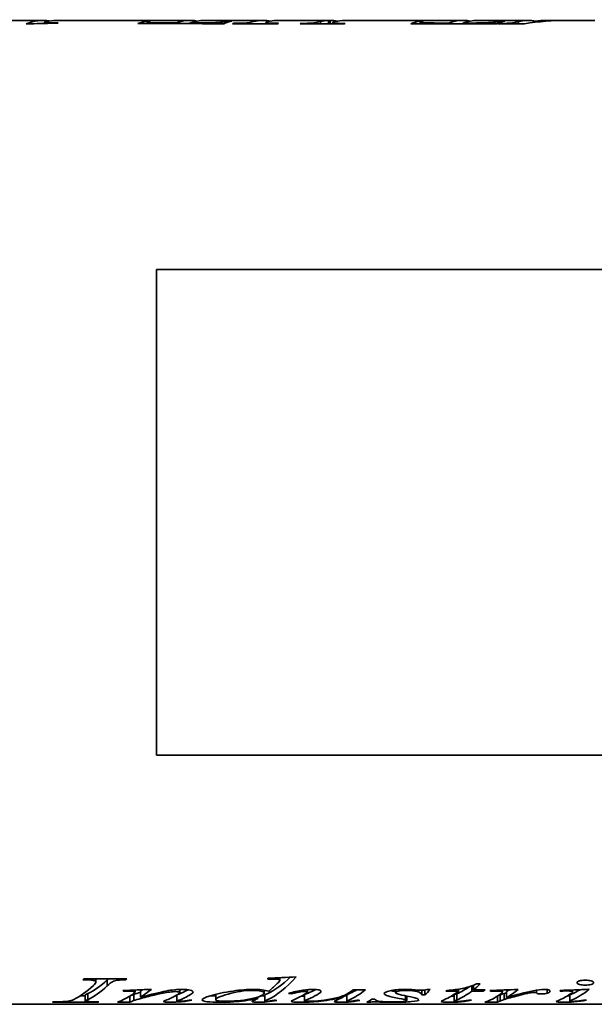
# Model space of a CAD drawing. Header units: millimetres. Extents: x 196 to 644, y 91 to 503.
# Tile 3 of 6: x 302 to 394, y 203 to 361. Entities that reach past the tile are written whole.
import ezdxf

# ---------------------------------------------------------------- set-up
doc = ezdxf.new("R2010")
doc.units = ezdxf.units.MM
doc.header["$LTSCALE"] = 2
doc.layers.add('Krawędzie widoczne(ISO)', color=7, linetype='Continuous', lineweight=35, true_color=0x262659)

msp = doc.modelspace()

# ---------------------------------------------------------------- linework, layer by layer
at = {"layer": 'Krawędzie widoczne(ISO)'}
for p, q in [((305.65, 361), (293.77, 361)), ((305.85, 360.51), (305.85, 360.7)), ((329.19, 361), (307.71, 361)), ((307.87, 360.57), (307.87, 360.63)), ((322.33, 360.88), (322.81, 360.88)), ((322.33, 360.48), (322.33, 360.88)), ((322.56, 360.48), (322.56, 360.76)), ((326.91, 360.48), (326.91, 360.59)), ((329.2, 360.48), (329.2, 360.59)), ((341.04, 361), (331.54, 361)), ((335.45, 360.88), (335.93, 360.88)), ((335.45, 360.76), (335.45, 360.88)), ((336.2, 360.47), (336.2, 360.53)), ((337.57, 360.47), (337.57, 360.55)), ((341.38, 360.47), (341.38, 360.64)), ((343.3, 360.99), (343.3, 361)), ((351.76, 361), (343.35, 361)), ((347.01, 360.47), (347.01, 360.53)), ((348.33, 360.47), (348.33, 360.55)), ((349.25, 360.47), (349.25, 360.62)), ((350.14, 360.47), (350.14, 360.8)), ((351.43, 360.47), (351.43, 360.99)), ((351.69, 360.47), (351.69, 361)), ((352.07, 360.47), (352.07, 360.63)), ((373.03, 361), (354.08, 361)), ((366.14, 360.88), (366.62, 360.88)), ((366.14, 360.47), (366.14, 360.88)), ((366.37, 360.47), (366.37, 360.75)), ((370.72, 360.46), (370.72, 360.58)), ((373.01, 360.46), (373.01, 360.58)), ((383.58, 361), (375.37, 361)), ((378.66, 360.46), (378.66, 360.52)), ((379.26, 360.87), (379.74, 360.87)), ((379.26, 360.75), (379.26, 360.87)), ((380.33, 360.46), (380.33, 360.54)), ((381.94, 360.46), (381.94, 360.8)), ((384.24, 360.65), (384.24, 360.78)), ((388.53, 361), (385.94, 361)), ((394.21, 361), (389.7, 361)), ((323.85, 321), (323.85, 243)), ((401.85, 321), (323.85, 321)), ((323.85, 243), (401.85, 243)), ((343.4, 207.27), (343.4, 206.98)), ((343.61, 207.28), (343.61, 206.83)), ((314.09, 207.09), (314.09, 206.61)), ((315.93, 206.91), (315.93, 205.95)), ((317.65, 207.09), (317.65, 206.87)), ((318.91, 207.09), (318.91, 206.94)), ((374.45, 205.97), (374.45, 205.12)), ((374.72, 206.07), (374.72, 205.32)), ((375.21, 206.27), (375.8, 206.27)), ((312.37, 204.35), (311.59, 204.35)), ((312.37, 204.51), (312.37, 203.52)), ((312.8, 204.73), (312.8, 203.74)), ((318.54, 205.21), (318.54, 205.09)), ((319.53, 204.31), (319.53, 203.36)), ((320.18, 204.59), (320.18, 203.6)), ((320.38, 205.29), (320.38, 204.96)), ((321.27, 205.15), (321.27, 204.16)), ((327.11, 204.5), (327.11, 203.51)), ((327.57, 205.39), (327.57, 204.9)), ((333.33, 204.6), (333.33, 203.74)), ((340.1, 204.17), (340.1, 203.93)), ((341.11, 205.27), (341.11, 204.82)), ((341.2, 204.49), (341.2, 203.49)), ((345.45, 204.87), (345.45, 204.69)), ((347.56, 204.53), (347.56, 203.54)), ((348.06, 205.35), (348.06, 204.97)), ((353.79, 204.36), (353.79, 204.17)), ((354.39, 204.5), (354.39, 203.5)), ((362.17, 205.32), (362.17, 204.89)), ((363.8, 204.36), (363.8, 203.73)), ((364.01, 204.32), (364.01, 203.6)), ((366.44, 205.25), (366.44, 204.5)), ((366.92, 204.5), (366.44, 204.5)), ((366.92, 205.3), (366.92, 204.5)), ((367.23, 205.39), (367.73, 205.39)), ((371.59, 204.48), (371.59, 203.49)), ((372.04, 204.69), (372.04, 203.7)), ((372.32, 205.43), (372.32, 205.12)), ((376.34, 205.32), (376.34, 205.12)), ((377.51, 205.22), (377.51, 205.1)), ((378.58, 204.33), (378.58, 203.35)), ((379, 204.52), (379, 203.53)), ((379.16, 205.29), (379.16, 205.08)), ((379.35, 205.29), (379.35, 204.99)), ((379.64, 204.75), (379.64, 203.76)), ((380.02, 205.06), (380.02, 204.07)), ((383, 204.89), (383, 204.68)), ((384.83, 205.28), (384.83, 204.83)), ((386.54, 205.36), (386.54, 204.78)), ((390.17, 204.5), (390.17, 203.51)), ((390.61, 205.31), (390.61, 205)), ((435.65, 203), (196.35, 203)), ((314.44, 203.41), (314.44, 203.36)), ((354.58, 203.46), (354.58, 203.37)), ((358.08, 203.33), (357.59, 203.33)), ((358.08, 203.6), (358.08, 203.33)), ((358.4, 203.83), (358.89, 203.83)), ((372.21, 203.45), (372.21, 203.37)), ((390.8, 203.47), (390.8, 203.39))]:
    msp.add_line(p, q, dxfattribs=at)
for points in [[(302.92, 360.44), (304.17, 360.95), (305.43, 361.11), (306.68, 360.92)], [(308.04, 360.58), (306.54, 360.53), (305.05, 360.49), (303.55, 360.44)], [(305.88, 360.75), (305.86, 360.73), (305.85, 360.72), (305.85, 360.7)], [(306.19, 360.83), (306.01, 360.78), (305.9, 360.75), (305.88, 360.75)], [(307.71, 361), (307.21, 361), (306.7, 360.94), (306.19, 360.83)], [(306.79, 360.61), (307.02, 360.61), (307.37, 360.62), (307.87, 360.63)], [(307.87, 360.63), (307.92, 360.61), (307.98, 360.59), (308.04, 360.58)], [(320.83, 360.48), (321.33, 360.66), (321.83, 360.8), (322.33, 360.88)], [(322.81, 360.88), (322.65, 360.84), (322.56, 360.8), (322.56, 360.76)], [(322.56, 360.76), (322.56, 360.71), (322.75, 360.66), (323.14, 360.63)], [(323.14, 360.63), (323.44, 360.61), (324.2, 360.59), (325.42, 360.59)], [(325.42, 360.59), (325.92, 360.59), (326.41, 360.59), (326.91, 360.59)], [(326.91, 360.59), (328.06, 361), (329.21, 361.1), (330.35, 360.9)], [(331.54, 361), (330.76, 361), (329.98, 360.86), (329.2, 360.59)], [(329.2, 360.59), (329.55, 360.59), (329.89, 360.59), (330.23, 360.59)], [(335.93, 360.88), (335.51, 360.79), (335.08, 360.66), (334.66, 360.47)], [(336.04, 360.47), (336.09, 360.49), (336.15, 360.51), (336.2, 360.53)], [(336.2, 360.53), (336.82, 360.53), (337.27, 360.53), (337.57, 360.55)], [(337.57, 360.55), (338, 360.57), (338.32, 360.59), (338.51, 360.62)], [(338.51, 360.62), (338.81, 360.66), (339.11, 360.73), (339.41, 360.8)], [(339.41, 360.8), (340.35, 361.03), (341.28, 361.06), (342.21, 360.9)], [(341.75, 360.8), (341.51, 360.74), (341.38, 360.68), (341.38, 360.64)], [(343.06, 360.99), (342.62, 360.97), (342.19, 360.91), (341.75, 360.8)], [(351.43, 360.99), (348.64, 360.99), (345.85, 360.99), (343.06, 360.99)], [(343.41, 360.53), (343.36, 360.51), (343.32, 360.49), (343.27, 360.47)], [(343.3, 361), (346.09, 361), (348.89, 361), (351.69, 361)], [(343.35, 361), (343.33, 361), (343.31, 361), (343.3, 361)], [(346.88, 360.47), (346.92, 360.49), (346.97, 360.51), (347.01, 360.53)], [(347.01, 360.53), (347.61, 360.52), (348.05, 360.53), (348.33, 360.55)], [(348.33, 360.55), (348.75, 360.56), (349.05, 360.59), (349.25, 360.62)], [(349.25, 360.62), (349.51, 360.65), (349.81, 360.73), (350.14, 360.8)], [(350.14, 360.8), (350.57, 360.91), (351, 360.97), (351.43, 360.99)], [(351.69, 361), (352.1, 361), (352.51, 360.97), (352.92, 360.9)], [(352.46, 360.8), (352.2, 360.74), (352.07, 360.68), (352.07, 360.63)], [(354.08, 361), (353.54, 361), (353, 360.93), (352.46, 360.8)], [(354.13, 360.52), (354.07, 360.51), (354.02, 360.49), (353.96, 360.47)], [(364.64, 360.47), (365.14, 360.65), (365.64, 360.79), (366.14, 360.88)], [(366.62, 360.88), (366.45, 360.84), (366.37, 360.79), (366.37, 360.75)], [(366.37, 360.75), (366.37, 360.7), (366.56, 360.65), (366.95, 360.62)], [(366.95, 360.62), (367.25, 360.6), (368.01, 360.58), (369.23, 360.58)], [(369.23, 360.58), (369.73, 360.58), (370.22, 360.58), (370.72, 360.58)], [(370.72, 360.58), (371.88, 361), (373.03, 361.1), (374.19, 360.9)], [(375.37, 361), (374.59, 361), (373.8, 360.86), (373.01, 360.58)], [(373.01, 360.58), (373.35, 360.58), (373.7, 360.58), (374.04, 360.58)], [(379.74, 360.87), (379.32, 360.79), (378.89, 360.65), (378.46, 360.46)], [(378.66, 360.52), (379.61, 360.52), (380.17, 360.53), (380.33, 360.54)], [(378.66, 360.46), (378.66, 360.48), (378.66, 360.5), (378.66, 360.52)], [(381.94, 360.8), (382.89, 361.03), (383.83, 361.06), (384.77, 360.9)], [(389.7, 361), (387.43, 361), (385.17, 360.82), (382.91, 360.46)], [(384.24, 360.78), (385.86, 360.95), (387.49, 361.02), (389.11, 361)], [(385.94, 361), (385.38, 361), (384.81, 360.93), (384.24, 360.78)], [(303.55, 360.44), (303.34, 360.44), (303.13, 360.44), (302.92, 360.44)], [(334.66, 360.47), (330.05, 360.48), (325.44, 360.48), (320.83, 360.48)], [(343.27, 360.47), (340.86, 360.47), (338.45, 360.47), (336.04, 360.47)], [(353.96, 360.47), (351.6, 360.47), (349.24, 360.47), (346.88, 360.47)], [(378.46, 360.46), (373.86, 360.46), (369.25, 360.46), (364.64, 360.47)], [(382.91, 360.46), (381.49, 360.46), (380.07, 360.46), (378.66, 360.46)], [(346.24, 207.41), (344.69, 205.66), (343.13, 204.41), (341.58, 203.7)], [(345.29, 207.36), (344.06, 206.15), (342.82, 205.25), (341.58, 204.69)], [(341.68, 207.18), (343.2, 207.25), (344.72, 207.33), (346.24, 207.41)], [(341.68, 207.02), (341.68, 207.07), (341.68, 207.12), (341.68, 207.18)], [(310.55, 203.77), (311.6, 204.28), (312.64, 205.03), (313.69, 206.02)], [(312.02, 206.94), (312.07, 206.99), (312.13, 207.04), (312.18, 207.09)], [(312.18, 207.09), (314.47, 207.09), (316.77, 207.09), (319.06, 207.09)], [(315.93, 206.91), (314.88, 205.94), (313.84, 205.21), (312.8, 204.73)], [(315.93, 205.95), (314.88, 204.97), (313.84, 204.23), (312.8, 203.74)], [(313.69, 206.02), (313.96, 206.27), (314.09, 206.47), (314.09, 206.61)], [(316.11, 207.09), (316.05, 207.03), (315.99, 206.97), (315.93, 206.91)], [(318.91, 206.94), (318.35, 206.94), (317.92, 206.92), (317.65, 206.87)], [(319.06, 207.09), (319.01, 207.04), (318.96, 206.99), (318.91, 206.94)], [(342.69, 207.05), (342.49, 207.05), (342.15, 207.04), (341.68, 207.02)], [(341.84, 205.1), (342.26, 205.44), (342.68, 205.81), (343.1, 206.23)], [(343.4, 206.98), (343.22, 207.03), (342.99, 207.05), (342.69, 207.05)], [(343.1, 206.23), (343.24, 206.36), (343.35, 206.48), (343.44, 206.57)], [(343.61, 206.83), (343.61, 206.89), (343.54, 206.94), (343.4, 206.98)], [(343.44, 206.57), (343.55, 206.67), (343.61, 206.76), (343.61, 206.83)], [(374.12, 205.85), (373.42, 205.37), (372.73, 204.99), (372.04, 204.69)], [(375.8, 206.27), (375.44, 205.93), (375.08, 205.61), (374.72, 205.32)], [(312.8, 204.73), (312.52, 204.6), (312.37, 204.54), (312.37, 204.51)], [(317.55, 203.36), (318.35, 203.62), (319.15, 204.03), (319.95, 204.58)], [(318.42, 205.21), (319.95, 205.27), (321.47, 205.34), (323, 205.4)], [(318.54, 205.09), (318.5, 205.13), (318.46, 205.17), (318.42, 205.21)], [(319.03, 205.11), (318.86, 205.11), (318.7, 205.1), (318.54, 205.09)], [(319.57, 205.12), (319.47, 205.12), (319.29, 205.12), (319.03, 205.11)], [(320.18, 204.59), (320.01, 204.52), (319.85, 204.46), (319.68, 204.4)], [(319.95, 204.58), (320.24, 204.78), (320.38, 204.92), (320.38, 204.96)], [(321.27, 204.92), (320.84, 204.8), (320.48, 204.69), (320.18, 204.59)], [(323, 205.4), (322.42, 204.92), (321.85, 204.5), (321.27, 204.16)], [(321.6, 205.34), (321.49, 205.27), (321.38, 205.21), (321.27, 205.15)], [(325.46, 203.7), (326.05, 203.93), (326.64, 204.23), (327.23, 204.58)], [(326.92, 205.04), (326.66, 205.04), (326.34, 205.01), (325.95, 204.96)], [(327.11, 204.36), (327.01, 204.35), (326.92, 204.35), (326.82, 204.35)], [(327.11, 204.51), (327.11, 204.51), (327.11, 204.51), (327.11, 204.5)], [(327.42, 204.64), (327.3, 204.6), (327.21, 204.56), (327.16, 204.54)], [(327.23, 204.58), (327.46, 204.71), (327.57, 204.82), (327.57, 204.9)], [(328.93, 205.34), (328.42, 205.07), (327.92, 204.83), (327.42, 204.64)], [(329.26, 204.55), (328.65, 204.19), (328.03, 203.89), (327.42, 203.65)], [(329.69, 205), (329.69, 204.88), (329.54, 204.73), (329.26, 204.55)], [(333.33, 204.33), (333.03, 204.34), (332.76, 204.35), (332.5, 204.37)], [(336.14, 205.13), (337.32, 205.31), (338.41, 205.4), (339.4, 205.4)], [(341.2, 204.36), (340.97, 204.35), (340.75, 204.34), (340.54, 204.33)], [(341.58, 204.69), (341.32, 204.58), (341.2, 204.52), (341.2, 204.49)], [(345.04, 204.75), (345.77, 204.97), (346.53, 205.15), (347.34, 205.26)], [(345.45, 204.69), (345.31, 204.71), (345.18, 204.73), (345.04, 204.75)], [(346.17, 203.87), (346.63, 204.07), (347.09, 204.31), (347.55, 204.58)], [(347.56, 204.33), (347.4, 204.33), (347.25, 204.32), (347.09, 204.32)], [(347.34, 205.26), (347.95, 205.35), (348.52, 205.4), (349.04, 205.4)], [(347.55, 204.58), (347.89, 204.78), (348.06, 204.92), (348.06, 204.97)], [(348.17, 204.81), (347.77, 204.65), (347.56, 204.57), (347.56, 204.53)], [(349.38, 205.39), (348.98, 205.17), (348.57, 204.98), (348.17, 204.81)], [(349.63, 204.54), (349.14, 204.27), (348.65, 204.03), (348.17, 203.82)], [(350.25, 205.09), (350.25, 204.98), (350.04, 204.78), (349.63, 204.54)], [(352.53, 203.56), (352.68, 203.63), (353.1, 203.8), (353.79, 204.17)], [(354.39, 204.35), (354.18, 204.34), (353.99, 204.33), (353.79, 204.33)], [(354.93, 204.78), (354.57, 204.61), (354.39, 204.53), (354.39, 204.5)], [(357.37, 205.32), (356.55, 204.68), (355.74, 204.17), (354.93, 203.79)], [(355.96, 205.32), (355.62, 205.12), (355.28, 204.94), (354.93, 204.78)], [(355.04, 205.06), (355.14, 205.15), (355.25, 205.23), (355.35, 205.32)], [(355.35, 205.32), (356.02, 205.32), (356.69, 205.32), (357.37, 205.32)], [(362.17, 205.05), (361.89, 205.11), (361.64, 205.16), (361.43, 205.21)], [(363.72, 205.4), (364, 205.4), (364.26, 205.39), (364.5, 205.38)], [(366.28, 205.25), (366.66, 205.25), (366.98, 205.29), (367.23, 205.39)], [(367.73, 205.39), (367.46, 205.06), (367.19, 204.77), (366.92, 204.5)], [(369.99, 203.72), (370.77, 204.06), (371.54, 204.53), (372.32, 205.12)], [(370.29, 205.12), (370.34, 205.16), (370.38, 205.2), (370.42, 205.24)], [(372.32, 205.12), (371.64, 205.12), (370.97, 205.12), (370.29, 205.12)], [(371.59, 204.33), (371.45, 204.33), (371.3, 204.33), (371.15, 204.32)], [(372.04, 204.69), (371.74, 204.57), (371.59, 204.51), (371.59, 204.48)], [(374.45, 205.12), (373.65, 204.52), (372.84, 204.05), (372.04, 203.7)], [(376.34, 205.12), (375.71, 205.12), (375.08, 205.12), (374.45, 205.12)], [(374.72, 205.32), (375.33, 205.32), (375.94, 205.32), (376.56, 205.32)], [(376.56, 205.32), (376.48, 205.25), (376.41, 205.18), (376.34, 205.12)], [(376.55, 203.35), (377.34, 203.61), (378.13, 204.02), (378.92, 204.56)], [(377.34, 205.22), (378.85, 205.27), (380.37, 205.33), (381.88, 205.39)], [(377.51, 205.1), (377.45, 205.14), (377.39, 205.18), (377.34, 205.22)], [(378.48, 205.13), (378.31, 205.13), (377.98, 205.12), (377.51, 205.1)], [(379.16, 205.08), (378.98, 205.11), (378.76, 205.13), (378.48, 205.13)], [(379, 204.52), (378.88, 204.47), (378.76, 204.42), (378.64, 204.37)], [(378.92, 204.56), (379.21, 204.75), (379.35, 204.9), (379.35, 204.99)], [(379.64, 204.75), (379.27, 204.61), (379.05, 204.55), (379, 204.52)], [(379.35, 204.99), (379.35, 205.03), (379.29, 205.06), (379.16, 205.08)], [(380.02, 204.88), (379.88, 204.84), (379.76, 204.79), (379.64, 204.75)], [(380.6, 204.06), (380.22, 203.96), (379.9, 203.86), (379.64, 203.76)], [(381.88, 205.39), (381.26, 204.87), (380.64, 204.43), (380.02, 204.07)], [(380.49, 205.34), (380.33, 205.24), (380.18, 205.15), (380.02, 205.06)], [(380.02, 204.07), (381.59, 204.51), (383.01, 204.93), (384.28, 205.18)], [(383, 204.68), (382.26, 204.5), (381.46, 204.28), (380.6, 204.06)], [(384.04, 204.9), (383.81, 204.87), (383.46, 204.79), (383, 204.68)], [(384.47, 204.92), (384.31, 204.92), (384.17, 204.91), (384.04, 204.9)], [(384.28, 205.18), (385, 205.32), (385.59, 205.39), (386.04, 205.39)], [(384.72, 204.9), (384.65, 204.91), (384.57, 204.92), (384.47, 204.92)], [(384.83, 204.83), (384.82, 204.86), (384.78, 204.89), (384.72, 204.9)], [(386.54, 204.78), (386.33, 204.7), (386.03, 204.66), (385.63, 204.66)], [(387, 205.15), (387, 205.02), (386.84, 204.89), (386.54, 204.78)], [(388.33, 203.62), (388.95, 203.88), (389.57, 204.2), (390.19, 204.61)], [(388.63, 205.23), (390.17, 205.29), (391.72, 205.35), (393.26, 205.41)], [(388.63, 205.11), (388.63, 205.15), (388.63, 205.19), (388.63, 205.23)], [(389.84, 205.15), (389.64, 205.15), (389.24, 205.13), (388.63, 205.11)], [(390.17, 204.34), (390.02, 204.34), (389.88, 204.33), (389.74, 204.33)], [(390.45, 204.64), (390.26, 204.56), (390.17, 204.52), (390.17, 204.5)], [(390.19, 204.61), (390.47, 204.8), (390.61, 204.94), (390.61, 205)], [(393.26, 205.41), (392.32, 204.64), (391.39, 204.05), (390.45, 203.65)], [(391.82, 205.35), (391.36, 205.07), (390.91, 204.83), (390.45, 204.64)], [(307.12, 203.36), (307.18, 203.37), (307.25, 203.39), (307.31, 203.41)], [(314.44, 203.36), (312, 203.36), (309.56, 203.36), (307.12, 203.36)], [(307.31, 203.41), (308.06, 203.41), (308.55, 203.42), (308.78, 203.43)], [(308.78, 203.43), (309.18, 203.44), (309.47, 203.46), (309.65, 203.49)], [(309.65, 203.49), (309.95, 203.54), (310.25, 203.62), (310.55, 203.77)], [(312.8, 203.74), (312.52, 203.61), (312.37, 203.55), (312.37, 203.52)], [(314.59, 203.41), (314.54, 203.39), (314.49, 203.37), (314.44, 203.36)], [(319.53, 203.36), (318.87, 203.36), (318.21, 203.36), (317.55, 203.36)], [(320.18, 203.6), (319.97, 203.51), (319.75, 203.43), (319.53, 203.36)], [(321.32, 203.94), (320.86, 203.82), (320.49, 203.71), (320.18, 203.6)], [(324.95, 203.44), (324.95, 203.48), (325.12, 203.56), (325.46, 203.7)], [(327.28, 203.38), (326.79, 203.34), (326.36, 203.33), (325.97, 203.33)], [(327.42, 203.65), (327.21, 203.57), (327.11, 203.53), (327.11, 203.51)], [(329.51, 203.65), (328.72, 203.5), (327.98, 203.42), (327.28, 203.38)], [(327.4, 203.46), (327.49, 203.46), (327.6, 203.47), (327.74, 203.48)], [(327.74, 203.48), (328.15, 203.52), (328.6, 203.59), (329.09, 203.69)], [(329.09, 203.69), (329.23, 203.67), (329.37, 203.66), (329.51, 203.65)], [(336.22, 203.4), (335.42, 203.35), (334.65, 203.33), (333.91, 203.33)], [(340.1, 203.93), (338.68, 203.62), (337.39, 203.48), (336.22, 203.4)], [(339.18, 203.45), (339.18, 203.5), (339.31, 203.58), (339.58, 203.69)], [(339.58, 203.69), (339.75, 203.76), (339.92, 203.84), (340.1, 203.93)], [(341.58, 203.7), (341.32, 203.59), (341.2, 203.52), (341.2, 203.49)], [(341.42, 203.46), (341.49, 203.46), (341.59, 203.46), (341.7, 203.47)], [(341.7, 203.47), (341.89, 203.5), (342.23, 203.55), (342.7, 203.66)], [(342.7, 203.66), (342.85, 203.65), (343, 203.64), (343.15, 203.63)], [(345.46, 203.48), (345.46, 203.55), (345.7, 203.67), (346.17, 203.87)], [(348.17, 203.82), (347.77, 203.66), (347.56, 203.58), (347.56, 203.54)], [(352.36, 203.43), (352.36, 203.46), (352.42, 203.5), (352.53, 203.56)], [(354.58, 203.37), (354.16, 203.34), (353.74, 203.33), (353.34, 203.33)], [(354.93, 203.79), (354.57, 203.62), (354.39, 203.54), (354.39, 203.5)], [(356.46, 203.63), (355.85, 203.49), (355.22, 203.42), (354.58, 203.37)], [(356.06, 203.67), (356.2, 203.66), (356.33, 203.64), (356.46, 203.63)], [(357.59, 203.33), (357.86, 203.46), (358.13, 203.63), (358.4, 203.83)], [(358.99, 203.39), (358.59, 203.39), (358.28, 203.36), (358.08, 203.33)], [(359.67, 203.37), (359.37, 203.38), (359.15, 203.39), (358.99, 203.39)], [(361.87, 203.33), (361.23, 203.33), (360.5, 203.34), (359.67, 203.37)], [(364.01, 203.6), (364.01, 203.64), (363.94, 203.69), (363.8, 203.73)], [(369.53, 203.45), (369.53, 203.51), (369.69, 203.59), (369.99, 203.72)], [(372.21, 203.37), (371.75, 203.34), (371.28, 203.33), (370.8, 203.33)], [(372.04, 203.7), (371.74, 203.58), (371.59, 203.52), (371.59, 203.49)], [(371.92, 203.44), (372.11, 203.44), (372.37, 203.46), (372.7, 203.49)], [(374.4, 203.64), (373.64, 203.49), (372.91, 203.41), (372.21, 203.37)], [(372.7, 203.49), (372.88, 203.51), (373.3, 203.57), (373.96, 203.69)], [(373.96, 203.69), (374.11, 203.67), (374.26, 203.66), (374.4, 203.64)], [(378.58, 203.35), (377.9, 203.35), (377.22, 203.35), (376.55, 203.35)], [(379, 203.53), (378.86, 203.47), (378.72, 203.41), (378.58, 203.35)], [(379.64, 203.76), (379.27, 203.62), (379.05, 203.55), (379, 203.53)], [(387.97, 203.44), (387.97, 203.47), (388.09, 203.53), (388.33, 203.62)], [(390.8, 203.39), (390.23, 203.34), (389.68, 203.32), (389.15, 203.32)], [(390.45, 203.65), (390.26, 203.57), (390.17, 203.52), (390.17, 203.51)], [(390.55, 203.46), (390.67, 203.46), (390.81, 203.47), (390.99, 203.48)], [(392.83, 203.65), (392.25, 203.53), (391.57, 203.45), (390.8, 203.39)], [(390.99, 203.48), (391.44, 203.52), (391.9, 203.59), (392.36, 203.68)], [(392.36, 203.68), (392.52, 203.67), (392.67, 203.66), (392.83, 203.65)]]:
    msp.add_open_spline(points, degree=3, dxfattribs=at)
for points, knots in [([(305.85, 360.7), (305.85, 360.68), (305.93, 360.65), (306.1, 360.64), (306.27, 360.62), (306.5, 360.61), (306.79, 360.61)], [0, 0, 0, 0, 1, 1, 1, 2, 2, 2, 2]), ([(330.23, 360.59), (331.31, 360.59), (332.18, 360.6), (332.84, 360.63), (333.51, 360.66), (334.04, 360.69), (334.45, 360.73), (334.86, 360.77), (335.19, 360.83), (335.45, 360.88)], [0, 0, 0, 0, 1, 1, 1, 2, 2, 2, 3, 3, 3, 3]), ([(341.38, 360.64), (341.38, 360.62), (341.43, 360.6), (341.54, 360.58), (341.65, 360.56), (341.82, 360.55), (342.05, 360.54), (342.28, 360.53), (342.73, 360.53), (343.41, 360.53)], [0, 0, 0, 0, 1, 1, 1, 2, 2, 2, 3, 3, 3, 3]), ([(352.07, 360.63), (352.07, 360.61), (352.13, 360.59), (352.24, 360.58), (352.35, 360.56), (352.52, 360.55), (352.75, 360.54), (352.98, 360.53), (353.44, 360.52), (354.13, 360.52)], [0, 0, 0, 0, 1, 1, 1, 2, 2, 2, 3, 3, 3, 3]), ([(374.04, 360.58), (375.12, 360.58), (375.99, 360.59), (376.65, 360.62), (377.31, 360.65), (377.85, 360.68), (378.26, 360.72), (378.67, 360.77), (379, 360.82), (379.26, 360.87)], [0, 0, 0, 0, 1, 1, 1, 2, 2, 2, 3, 3, 3, 3]), ([(380.33, 360.54), (380.63, 360.55), (380.9, 360.58), (381.14, 360.62), (381.39, 360.66), (381.66, 360.73), (381.94, 360.8)], [0, 0, 0, 0, 1, 1, 1, 2, 2, 2, 2]), ([(314.09, 206.61), (314.09, 206.68), (314.03, 206.74), (313.91, 206.78), (313.8, 206.83), (313.62, 206.87), (313.38, 206.9), (313.15, 206.92), (312.69, 206.94), (312.02, 206.94)], [0, 0, 0, 0, 1, 1, 1, 2, 2, 2, 3, 3, 3, 3]), ([(317.65, 206.87), (317.25, 206.81), (316.94, 206.73), (316.74, 206.62), (316.53, 206.52), (316.26, 206.28), (315.93, 205.95)], [0, 0, 0, 0, 1, 1, 1, 2, 2, 2, 2]), ([(370.42, 205.24), (371.4, 205.3), (372.23, 205.4), (372.91, 205.53), (373.59, 205.67), (374.35, 205.9), (375.21, 206.27)], [0, 0, 0, 0, 1, 1, 1, 2, 2, 2, 2]), ([(391.32, 206.47), (391.33, 206.58), (391.45, 206.68), (391.71, 206.75), (391.96, 206.83), (392.28, 206.87), (392.66, 206.87)], [0, 0, 0, 0, 1, 1, 1, 2, 2, 2, 2]), ([(392.66, 206.09), (392.29, 206.09), (391.97, 206.13), (391.71, 206.2), (391.45, 206.27), (391.32, 206.36), (391.32, 206.47)], [0, 0, 0, 0, 1, 1, 1, 2, 2, 2, 2]), ([(392.66, 206.87), (393.04, 206.87), (393.35, 206.83), (393.61, 206.75), (393.86, 206.68), (393.99, 206.58), (393.99, 206.47)], [0, 0, 0, 0, 1, 1, 1, 2, 2, 2, 2]), ([(393.99, 206.47), (393.99, 206.36), (393.86, 206.27), (393.6, 206.2), (393.34, 206.13), (393.02, 206.09), (392.66, 206.09)], [0, 0, 0, 0, 1, 1, 1, 2, 2, 2, 2]), ([(320.38, 204.96), (320.38, 205), (320.3, 205.04), (320.14, 205.07), (319.99, 205.11), (319.8, 205.12), (319.57, 205.12)], [0, 0, 0, 0, 1, 1, 1, 2, 2, 2, 2]), ([(321.27, 204.16), (323.04, 204.58), (324.39, 204.95), (325.34, 205.13), (326.28, 205.31), (327.18, 205.4), (328.06, 205.4)], [0, 0, 0, 0, 1, 1, 1, 2, 2, 2, 2]), ([(325.95, 204.96), (325.25, 204.88), (324.51, 204.73), (323.75, 204.55), (322.98, 204.37), (322.17, 204.16), (321.32, 203.94)], [0, 0, 0, 0, 1, 1, 1, 2, 2, 2, 2]), ([(327.57, 204.9), (327.57, 204.94), (327.51, 204.97), (327.38, 205), (327.25, 205.02), (327.1, 205.04), (326.92, 205.04)], [0, 0, 0, 0, 1, 1, 1, 2, 2, 2, 2]), ([(328.06, 205.4), (328.53, 205.4), (328.92, 205.36), (329.23, 205.29), (329.53, 205.21), (329.69, 205.11), (329.69, 205)], [0, 0, 0, 0, 1, 1, 1, 2, 2, 2, 2]), ([(331.15, 203.7), (331.15, 203.88), (331.61, 204.1), (332.52, 204.37), (333.44, 204.65), (334.64, 204.92), (336.14, 205.13)], [0, 0, 0, 0, 1, 1, 1, 2, 2, 2, 2]), ([(339.19, 205.24), (337.95, 205.24), (336.67, 205.01), (335.33, 204.64), (334, 204.26), (333.33, 203.97), (333.33, 203.74)], [0, 0, 0, 0, 1, 1, 1, 2, 2, 2, 2]), ([(335.06, 203.49), (336.14, 203.49), (337.42, 203.58), (338.9, 203.87), (340.37, 204.17), (341.11, 204.5), (341.11, 204.82)], [0, 0, 0, 0, 1, 1, 1, 2, 2, 2, 2]), ([(341.11, 204.82), (341.11, 204.94), (340.93, 205.04), (340.57, 205.12), (340.21, 205.2), (339.75, 205.24), (339.19, 205.24)], [0, 0, 0, 0, 1, 1, 1, 2, 2, 2, 2]), ([(339.4, 205.4), (339.91, 205.4), (340.36, 205.38), (340.73, 205.33), (341.11, 205.28), (341.47, 205.2), (341.84, 205.1)], [0, 0, 0, 0, 1, 1, 1, 2, 2, 2, 2]), ([(347.63, 205.06), (347.4, 205.06), (347.18, 205.04), (346.96, 205.01), (346.74, 204.98), (346.24, 204.87), (345.45, 204.69)], [0, 0, 0, 0, 1, 1, 1, 2, 2, 2, 2]), ([(353.79, 204.17), (352.23, 203.75), (350.92, 203.56), (349.86, 203.46), (348.81, 203.37), (347.84, 203.33), (346.96, 203.33)], [0, 0, 0, 0, 1, 1, 1, 2, 2, 2, 2]), ([(348.06, 204.97), (348.06, 204.99), (348.01, 205.01), (347.92, 205.03), (347.84, 205.05), (347.74, 205.06), (347.63, 205.06)], [0, 0, 0, 0, 1, 1, 1, 2, 2, 2, 2]), ([(348.2, 203.48), (348.5, 203.48), (348.9, 203.49), (349.39, 203.52), (349.88, 203.56), (350.53, 203.63), (351.34, 203.77), (352.16, 203.91), (352.83, 204.06), (353.36, 204.22), (353.89, 204.37), (354.45, 204.63), (355.04, 205.06)], [0, 0, 0, 0, 1, 1, 1, 2, 2, 2, 3, 3, 3, 4, 4, 4, 4]), ([(349.04, 205.4), (349.4, 205.4), (349.68, 205.37), (349.91, 205.31), (350.14, 205.25), (350.25, 205.17), (350.25, 205.09)], [0, 0, 0, 0, 1, 1, 1, 2, 2, 2, 2]), ([(360.38, 204.71), (360.38, 204.88), (360.69, 205.05), (361.31, 205.18), (361.94, 205.32), (362.74, 205.4), (363.72, 205.4)], [0, 0, 0, 0, 1, 1, 1, 2, 2, 2, 2]), ([(363.8, 203.73), (363.55, 203.8), (363.02, 203.9), (362.24, 204.06), (361.45, 204.21), (360.94, 204.34), (360.72, 204.43), (360.49, 204.52), (360.38, 204.61), (360.38, 204.71)], [0, 0, 0, 0, 1, 1, 1, 2, 2, 2, 3, 3, 3, 3]), ([(363.97, 205.24), (363.42, 205.24), (362.98, 205.2), (362.66, 205.13), (362.34, 205.06), (362.17, 204.98), (362.17, 204.89)], [0, 0, 0, 0, 1, 1, 1, 2, 2, 2, 2]), ([(362.17, 204.89), (362.17, 204.82), (362.24, 204.76), (362.36, 204.71), (362.49, 204.65), (362.77, 204.58), (363.2, 204.49)], [0, 0, 0, 0, 1, 1, 1, 2, 2, 2, 2]), ([(363.2, 204.49), (364.36, 204.24), (365.1, 204.09), (365.43, 203.99), (365.77, 203.89), (365.93, 203.8), (365.93, 203.72)], [0, 0, 0, 0, 1, 1, 1, 2, 2, 2, 2]), ([(366.44, 204.5), (366.39, 204.73), (366.14, 204.92), (365.68, 205.05), (365.23, 205.17), (364.65, 205.24), (363.97, 205.24)], [0, 0, 0, 0, 1, 1, 1, 2, 2, 2, 2]), ([(364.5, 205.38), (364.62, 205.37), (364.9, 205.35), (365.36, 205.31), (365.81, 205.27), (366.12, 205.25), (366.28, 205.25)], [0, 0, 0, 0, 1, 1, 1, 2, 2, 2, 2]), ([(385.63, 204.66), (385.42, 204.66), (385.25, 204.67), (385.11, 204.7), (384.96, 204.72), (384.87, 204.77), (384.83, 204.83)], [0, 0, 0, 0, 1, 1, 1, 2, 2, 2, 2]), ([(386.04, 205.39), (386.34, 205.39), (386.57, 205.37), (386.74, 205.33), (386.91, 205.29), (387, 205.23), (387, 205.15)], [0, 0, 0, 0, 1, 1, 1, 2, 2, 2, 2]), ([(390.61, 205), (390.61, 205.04), (390.55, 205.08), (390.41, 205.1), (390.27, 205.13), (390.08, 205.15), (389.84, 205.15)], [0, 0, 0, 0, 1, 1, 1, 2, 2, 2, 2]), ([(312.37, 203.52), (312.37, 203.49), (312.43, 203.48), (312.54, 203.46), (312.65, 203.45), (312.83, 203.43), (313.07, 203.43), (313.31, 203.42), (313.82, 203.41), (314.59, 203.41)], [0, 0, 0, 0, 1, 1, 1, 2, 2, 2, 3, 3, 3, 3]), ([(325.97, 203.33), (325.66, 203.33), (325.41, 203.34), (325.22, 203.36), (325.04, 203.37), (324.94, 203.4), (324.95, 203.44)], [0, 0, 0, 0, 1, 1, 1, 2, 2, 2, 2]), ([(327.11, 203.51), (327.11, 203.5), (327.14, 203.49), (327.2, 203.48), (327.27, 203.47), (327.33, 203.46), (327.4, 203.46)], [0, 0, 0, 0, 1, 1, 1, 2, 2, 2, 2]), ([(333.91, 203.33), (333.18, 203.33), (332.54, 203.35), (331.98, 203.42), (331.43, 203.48), (331.15, 203.57), (331.15, 203.7)], [0, 0, 0, 0, 1, 1, 1, 2, 2, 2, 2]), ([(333.33, 203.74), (333.33, 203.65), (333.5, 203.59), (333.84, 203.55), (334.19, 203.51), (334.59, 203.49), (335.06, 203.49)], [0, 0, 0, 0, 1, 1, 1, 2, 2, 2, 2]), ([(340.11, 203.33), (339.86, 203.33), (339.65, 203.34), (339.46, 203.36), (339.27, 203.38), (339.18, 203.41), (339.18, 203.45)], [0, 0, 0, 0, 1, 1, 1, 2, 2, 2, 2]), ([(343.15, 203.63), (342.63, 203.52), (342.11, 203.44), (341.58, 203.4), (341.05, 203.35), (340.56, 203.33), (340.11, 203.33)], [0, 0, 0, 0, 1, 1, 1, 2, 2, 2, 2]), ([(341.2, 203.49), (341.2, 203.48), (341.22, 203.48), (341.27, 203.47), (341.32, 203.46), (341.37, 203.46), (341.42, 203.46)], [0, 0, 0, 0, 1, 1, 1, 2, 2, 2, 2]), ([(346.96, 203.33), (346.54, 203.33), (346.18, 203.34), (345.89, 203.37), (345.6, 203.39), (345.46, 203.43), (345.46, 203.48)], [0, 0, 0, 0, 1, 1, 1, 2, 2, 2, 2]), ([(347.56, 203.54), (347.56, 203.52), (347.62, 203.5), (347.73, 203.49), (347.85, 203.48), (348, 203.48), (348.2, 203.48)], [0, 0, 0, 0, 1, 1, 1, 2, 2, 2, 2]), ([(353.34, 203.33), (353.05, 203.33), (352.81, 203.34), (352.63, 203.35), (352.45, 203.37), (352.36, 203.4), (352.36, 203.43)], [0, 0, 0, 0, 1, 1, 1, 2, 2, 2, 2]), ([(354.39, 203.5), (354.39, 203.49), (354.41, 203.47), (354.45, 203.47), (354.5, 203.46), (354.56, 203.46), (354.64, 203.46)], [0, 0, 0, 0, 1, 1, 1, 2, 2, 2, 2]), ([(354.64, 203.46), (354.75, 203.46), (354.88, 203.46), (355.02, 203.48), (355.16, 203.49), (355.5, 203.55), (356.06, 203.67)], [0, 0, 0, 0, 1, 1, 1, 2, 2, 2, 2]), ([(358.89, 203.83), (358.94, 203.64), (359.22, 203.53), (359.72, 203.47), (360.23, 203.41), (360.93, 203.38), (361.8, 203.38)], [0, 0, 0, 0, 1, 1, 1, 2, 2, 2, 2]), ([(361.8, 203.38), (362.47, 203.38), (363.01, 203.4), (363.41, 203.44), (363.81, 203.48), (364, 203.53), (364.01, 203.6)], [0, 0, 0, 0, 1, 1, 1, 2, 2, 2, 2]), ([(365.93, 203.72), (365.93, 203.6), (365.55, 203.5), (364.78, 203.43), (364.02, 203.36), (363.05, 203.33), (361.87, 203.33)], [0, 0, 0, 0, 1, 1, 1, 2, 2, 2, 2]), ([(370.8, 203.33), (370.42, 203.33), (370.12, 203.34), (369.89, 203.36), (369.65, 203.38), (369.53, 203.41), (369.53, 203.45)], [0, 0, 0, 0, 1, 1, 1, 2, 2, 2, 2]), ([(371.59, 203.49), (371.59, 203.47), (371.62, 203.46), (371.69, 203.45), (371.75, 203.45), (371.83, 203.44), (371.92, 203.44)], [0, 0, 0, 0, 1, 1, 1, 2, 2, 2, 2]), ([(389.15, 203.32), (388.81, 203.32), (388.53, 203.33), (388.3, 203.35), (388.08, 203.37), (387.97, 203.4), (387.97, 203.44)], [0, 0, 0, 0, 1, 1, 1, 2, 2, 2, 2]), ([(390.17, 203.51), (390.17, 203.49), (390.21, 203.48), (390.28, 203.47), (390.36, 203.46), (390.45, 203.46), (390.55, 203.46)], [0, 0, 0, 0, 1, 1, 1, 2, 2, 2, 2])]:
    msp.add_open_spline(points, degree=3, knots=knots, dxfattribs=at)

doc.saveas('drawing.dxf')
